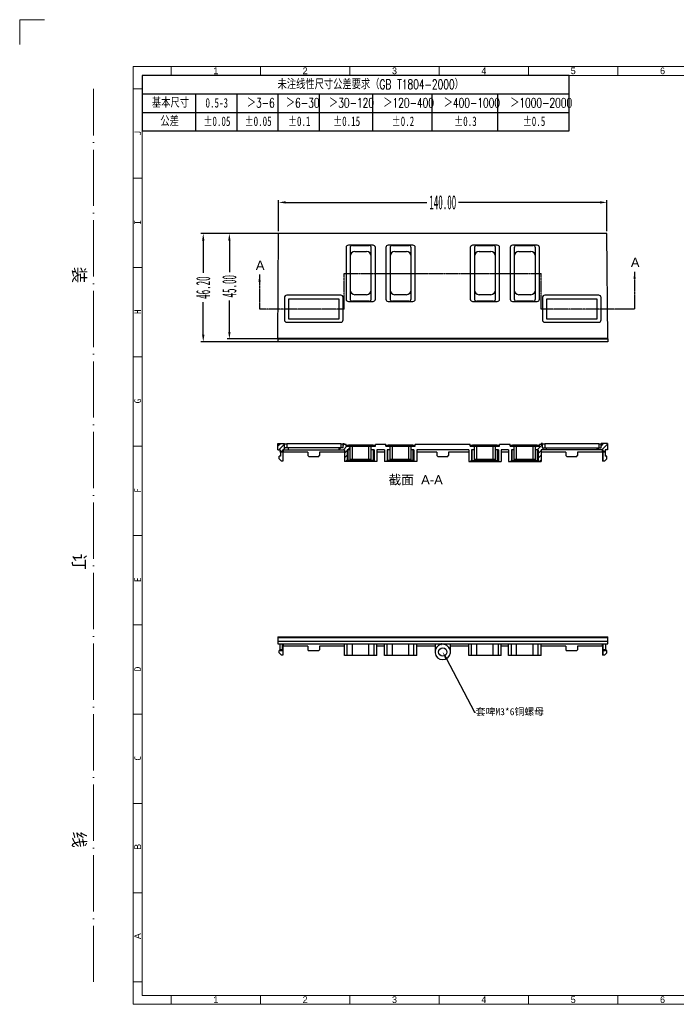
# Model space of a CAD drawing. Header units: millimetres. Extents: x 3202 to 3832, y 2132 to 2577.
# Tile 1 of 4: x 3202 to 3482, y 2157 to 2577. Entities that reach past the tile are written whole.
import ezdxf
from ezdxf import colors
from ezdxf.entities.mleader import LeaderData, LeaderLine
from ezdxf.math import Vec2, Vec3

# ---------------------------------------------------------------- set-up
doc = ezdxf.new("R2010")
doc.units = ezdxf.units.MM
for name, pattern in [('ACAD_ISO04W100', [30, 24, -3, 0, -3]), ('CENTERLINE', [30, 12, -1.5, 3, -1.5, 12]), ('PHANTOM2', [1.25, 0.625, -0.125, 0.125, -0.125, 0.125, -0.125]), ('SLD-实线', [0])]:
    doc.linetypes.add(name, pattern=pattern)
doc.layers.add('框', color=1, linetype='CENTERLINE', lineweight=5)
doc.layers.add('蓝色线', color=5, linetype='SLD-实线')
doc.styles.add('s', font='txt')
doc.styles.add('SLDTEXTSTYLE1', font='TXT', dxfattribs={"width": 0.469})
doc.styles.add('SLDTEXTSTYLE6', font='TXT', dxfattribs={"width": 0.7, "bigfont": 'bigfont'})
doc.styles.add('SLDTEXTSTYLE7', font='TXT', dxfattribs={"width": 0.7})
doc.styles.get("Standard").update_dxf_attribs({"font": 'arial.ttf'})
doc.dimstyles.get("Standard").update_dxf_attribs({"dimtxt": 0.18, "dimasz": 0.18, "dimexe": 0.18, "dimexo": 0.0625, "dimgap": 0.09, "dimtad": 0, "dimtih": 1, "dimtoh": 1, "dimdec": 4, "dimzin": 0, "dimdsep": 46, "dimtxsty": 'Standard', "dimcen": 0.09, "dimadec": 0, "dimazin": 0, "dimtfac": 1, "dimtdec": 4, "dimtofl": 0, "dimtmove": 0, "dimatfit": 3, "dimfxl": 1, "dimtolj": 1, "dimtzin": 0, "dimarcsym": 0})
doc.dimstyles.new('副本 SLDDIMSTYLE1', dxfattribs={"dimtxt": 6, "dimasz": 3, "dimexe": 1, "dimexo": 1, "dimgap": 0.875, "dimtad": 0, "dimrnd": 1e-09, "dimzin": 4, "dimdsep": 46, "dimtxsty": 'SLDTEXTSTYLE1', "dimcen": 0.09, "dimclrd": 4, "dimclre": 4, "dimclrt": 6, "dimadec": 0, "dimazin": 0, "dimtfac": 1, "dimtofl": 0, "dimtmove": 0, "dimatfit": 3, "dimfxl": 1, "dimtolj": 1, "dimtzin": 12, "dimarcsym": 0})

# ---------------------------------------------------------------- blocks, each defined once
blk = doc.blocks.new('SW_TABLEANNOTATION_0')
at = {"layer": '蓝色线', "color": 0}
for p, q in [((0, 0), (0, -12.39)), ((95.59, 0), (0, 0)), ((95.59, -12.39), (95.59, 0)), ((0, -4.13), (95.59, -4.13)), ((11.95, -4.13), (11.95, -12.39)), ((21.18, -4.13), (21.18, -12.39)), ((30.4, -4.13), (30.4, -12.39)), ((39.63, -4.13), (39.63, -12.39)), ((51.58, -4.13), (51.58, -12.39)), ((64.89, -4.13), (64.89, -12.39)), ((79.56, -4.13), (79.56, -12.39)), ((0, -8.26), (95.59, -8.26)), ((0, -12.39), (95.59, -12.39))]:
    blk.add_line(p, q, dxfattribs=at)
at = {"layer": '蓝色线', "color": 0, "attachment_point": 1}
for s, insert, char_height, style in [('未注线性尺寸公差要求（GB T1804-2000）', (30.32, -0.93), 2.1167, 'SLDTEXTSTYLE6'), ('基本尺寸', (2.2, -5.06), 2.117, 'SLDTEXTSTYLE6'), ('0.5-3', (14.2, -5.06), 2.117, 'SLDTEXTSTYLE7'), ('＞3-6', (23.43, -5.06), 2.117, 'SLDTEXTSTYLE6'), ('＞6-30', (32.18, -5.06), 2.117, 'SLDTEXTSTYLE6'), ('＞30-120', (41.82, -5.06), 2.117, 'SLDTEXTSTYLE6'), ('＞120-400', (53.98, -5.06), 2.117, 'SLDTEXTSTYLE6'), ('＞400-1000', (67.5, -5.06), 2.117, 'SLDTEXTSTYLE6'), ('＞1000-2000', (82.38, -5.06), 2.117, 'SLDTEXTSTYLE6'), ('公差', (4.09, -9.19), 2.117, 'SLDTEXTSTYLE6'), ('±0.05', (13.73, -9.19), 2.117, 'SLDTEXTSTYLE7'), ('±0.05', (22.95, -9.19), 2.117, 'SLDTEXTSTYLE7'), ('±0.1', (32.65, -9.19), 2.117, 'SLDTEXTSTYLE7'), ('±0.15', (42.77, -9.19), 2.117, 'SLDTEXTSTYLE7'), ('±0.2', (55.87, -9.19), 2.117, 'SLDTEXTSTYLE7'), ('±0.3', (69.86, -9.19), 2.117, 'SLDTEXTSTYLE7'), ('±0.5', (85.21, -9.19), 2.117, 'SLDTEXTSTYLE7')]:
    blk.add_mtext(s, dxfattribs=dict(at, insert=insert, char_height=char_height, style=style))
blk = doc.blocks.new('*D98')
at = {"color": 4, "lineweight": -2, "transparency": 16777216}
for p, q in [((3312.52, 2486.93), (3312.52, 2500.2)), ((3452.52, 2486.93), (3452.52, 2500.2)), ((3315.52, 2499.2), (3375.79, 2499.2)), ((3449.52, 2499.2), (3389.26, 2499.2))]:
    blk.add_line(p, q, dxfattribs=at)
at = {"color": 4, "transparency": 16777216}
for points in [[(3315.52, 2499.7), (3315.52, 2498.7), (3312.52, 2499.2)], [(3449.52, 2499.7), (3449.52, 2498.7), (3452.52, 2499.2)]]:
    blk.add_solid(points, dxfattribs=at)
at = {"layer": 'Defpoints', "color": 0, "transparency": 16777216}
for p in [(3312.52, 2499.2), (3312.52, 2485.93), (3452.52, 2485.93)]:
    blk.add_point(p, dxfattribs=at)
at = {"color": 6, "transparency": 16777216, "insert": (3382.52, 2499.2), "char_height": 6, "attachment_point": 5, "style": 'SLDTEXTSTYLE1'}
blk.add_mtext('\\A1;140.00', dxfattribs=at)
blk = doc.blocks.new('*D99')
at = {"color": 4, "lineweight": -2, "transparency": 16777216}
for p, q in [((3319.09, 2485.93), (3290.53, 2485.93)), ((3291.53, 2482.93), (3291.53, 2469.46)), ((3291.53, 2443.93), (3291.53, 2457.39)), ((3311.95, 2440.93), (3290.53, 2440.93))]:
    blk.add_line(p, q, dxfattribs=at)
at = {"color": 4, "transparency": 16777216}
for points in [[(3291.03, 2482.93), (3292.03, 2482.93), (3291.53, 2485.93)], [(3291.03, 2443.93), (3292.03, 2443.93), (3291.53, 2440.93)]]:
    blk.add_solid(points, dxfattribs=at)
at = {"layer": 'Defpoints', "color": 0, "transparency": 16777216}
for p in [(3320.09, 2485.93), (3291.53, 2440.93), (3312.95, 2440.93)]:
    blk.add_point(p, dxfattribs=at)
at = {"color": 6, "transparency": 16777216, "insert": (3291.53, 2463.43), "char_height": 6, "attachment_point": 5, "rotation": 90, "style": 'SLDTEXTSTYLE1'}
blk.add_mtext('\\A1;45.00', dxfattribs=at)
blk = doc.blocks.new('*D100')
at = {"color": 4, "lineweight": -2, "transparency": 16777216}
for p, q in [((3315.06, 2485.93), (3279.38, 2485.93)), ((3280.38, 2482.93), (3280.38, 2469.1)), ((3280.38, 2442.73), (3280.38, 2456.56)), ((3315.06, 2439.73), (3279.38, 2439.73))]:
    blk.add_line(p, q, dxfattribs=at)
at = {"color": 4, "transparency": 16777216}
for points in [[(3279.88, 2482.93), (3280.88, 2482.93), (3280.38, 2485.93)], [(3279.88, 2442.73), (3280.88, 2442.73), (3280.38, 2439.73)]]:
    blk.add_solid(points, dxfattribs=at)
at = {"layer": 'Defpoints', "color": 0, "transparency": 16777216}
for p in [(3316.06, 2485.93), (3280.38, 2439.73), (3316.06, 2439.73)]:
    blk.add_point(p, dxfattribs=at)
at = {"color": 6, "transparency": 16777216, "insert": (3280.38, 2462.83), "char_height": 6, "attachment_point": 5, "rotation": 90, "style": 'SLDTEXTSTYLE1'}
blk.add_mtext('\\A1;46.20', dxfattribs=at)

msp = doc.modelspace()

# ---------------------------------------------------------------- hatches: boundary and pattern name
at = {"linetype": 'Continuous'}
h = msp.add_hatch(dxfattribs=at)
h.set_pattern_fill('A', color=2, scale=1.391909, angle=45, style=0, pattern_type=0)
h.set_pattern_definition([(45, (3290.3508, 2241.4902), (-0.9842285, 0.9842285), [])])
edge = h.paths.add_edge_path()
edge.add_line((3452.806, 2396.323), (3450.025, 2396.323))
edge.add_line((3452.806, 2396.323), (3452.806, 2393.656))
edge.add_line((3452.806, 2393.656), (3451.806, 2393.656))
edge.add_line((3451.806, 2393.656), (3451.806, 2392.889))
edge.add_line((3451.806, 2392.889), (3450.806, 2392.889))
edge.add_line((3450.806, 2393.656), (3450.806, 2392.889))
edge.add_line((3450.806, 2393.656), (3448.36, 2393.656))
edge.add_line((3448.36, 2393.656), (3448.36, 2394.457))
edge.add_line((3448.36, 2394.457), (3450.025, 2394.457))
edge.add_line((3450.025, 2394.457), (3450.025, 2396.323))
edge = h.paths.add_edge_path()
edge.add_line((3425.025, 2396.323), (3424.525, 2396.323))
edge.add_line((3425.025, 2394.457), (3425.025, 2396.323))
edge.add_line((3425.025, 2394.457), (3426.69, 2394.457))
edge.add_line((3426.69, 2393.656), (3426.69, 2394.457))
edge.add_line((3426.69, 2393.656), (3424.525, 2393.656))
edge.add_line((3424.525, 2393.656), (3424.425, 2393.656))
edge.add_line((3424.425, 2393.656), (3424.425, 2388.656))
edge.add_line((3424.425, 2388.656), (3423.625, 2388.656))
edge.add_line((3423.625, 2388.656), (3423.225, 2389.056))
edge.add_line((3423.225, 2393.656), (3423.225, 2389.056))
edge.add_line((3423.225, 2393.656), (3422.025, 2393.656))
edge.add_line((3422.025, 2393.656), (3422.025, 2395.157))
edge.add_line((3422.025, 2395.157), (3423.775, 2395.157))
edge.add_line((3423.775, 2395.157), (3423.775, 2395.924))
edge.add_line((3424.525, 2395.924), (3423.775, 2395.924))
edge.add_line((3424.525, 2396.323), (3424.525, 2395.924))
edge = h.paths.add_edge_path()
edge.add_line((3340.525, 2395.924), (3340.525, 2396.323))
edge.add_line((3341.275, 2395.924), (3340.525, 2395.924))
edge.add_line((3341.275, 2395.157), (3341.275, 2395.924))
edge.add_line((3341.275, 2395.157), (3343.025, 2395.157))
edge.add_line((3343.025, 2393.656), (3343.025, 2395.157))
edge.add_line((3343.025, 2393.656), (3341.825, 2393.656))
edge.add_line((3341.825, 2393.656), (3341.825, 2389.056))
edge.add_line((3341.425, 2388.656), (3341.825, 2389.056))
edge.add_line((3341.425, 2388.656), (3340.625, 2388.656))
edge.add_line((3340.625, 2393.656), (3340.625, 2388.656))
edge.add_line((3340.625, 2393.656), (3340.525, 2393.656))
edge.add_line((3338.36, 2393.656), (3340.525, 2393.656))
edge.add_line((3338.36, 2393.656), (3338.36, 2394.457))
edge.add_line((3340.025, 2394.457), (3338.36, 2394.457))
edge.add_line((3340.025, 2394.457), (3340.025, 2396.323))
edge.add_line((3340.025, 2396.323), (3340.525, 2396.323))
edge = h.paths.add_edge_path()
edge.add_line((3312.243, 2396.323), (3315.025, 2396.323))
edge.add_line((3315.025, 2394.457), (3315.025, 2396.323))
edge.add_line((3316.69, 2394.457), (3315.025, 2394.457))
edge.add_line((3316.69, 2393.656), (3316.69, 2394.457))
edge.add_line((3314.243, 2393.656), (3316.69, 2393.656))
edge.add_line((3314.243, 2393.656), (3314.243, 2392.889))
edge.add_line((3314.243, 2392.889), (3313.243, 2392.889))
edge.add_line((3313.243, 2393.656), (3313.243, 2392.889))
edge.add_line((3312.243, 2393.656), (3313.243, 2393.656))
edge.add_line((3312.243, 2393.656), (3312.243, 2396.323))

# ---------------------------------------------------------------- linework, layer by layer
at = {"color": 7, "linetype": 'Continuous'}
for p, q in [((3312.132, 2440.928), (3312.525, 2485.928)), ((3452.525, 2485.928), (3312.525, 2485.928)), ((3452.917, 2440.928), (3452.525, 2485.928)), ((3341.275, 2479.928), (3341.275, 2457.928)), ((3352.775, 2480.928), (3342.275, 2480.928)), ((3343.025, 2479.828), (3343.025, 2458.028)), ((3344.025, 2480.828), (3351.025, 2480.828)), ((3352.025, 2458.028), (3352.025, 2479.828)), ((3353.775, 2457.928), (3353.775, 2479.928)), ((3358.275, 2479.928), (3358.275, 2457.928)), ((3369.775, 2480.928), (3359.275, 2480.928)), ((3360.025, 2479.828), (3360.025, 2458.028)), ((3361.025, 2480.828), (3368.025, 2480.828)), ((3369.025, 2458.028), (3369.025, 2479.828)), ((3370.775, 2457.928), (3370.775, 2479.928)), ((3394.275, 2479.928), (3394.275, 2457.928)), ((3405.775, 2480.928), (3395.275, 2480.928)), ((3396.025, 2479.828), (3396.025, 2458.028)), ((3397.025, 2480.828), (3404.025, 2480.828)), ((3405.025, 2458.028), (3405.025, 2479.828)), ((3406.775, 2457.928), (3406.775, 2479.928)), ((3411.275, 2479.928), (3411.275, 2457.928)), ((3422.775, 2480.928), (3412.275, 2480.928)), ((3413.025, 2479.828), (3413.025, 2458.028)), ((3414.025, 2480.828), (3421.025, 2480.828)), ((3422.025, 2458.028), (3422.025, 2479.828)), ((3423.775, 2457.928), (3423.775, 2479.928)), ((3345.025, 2478.228), (3350.025, 2478.228)), ((3362.025, 2478.228), (3367.025, 2478.228)), ((3398.025, 2478.228), (3403.025, 2478.228)), ((3415.025, 2478.228), (3420.025, 2478.228)), ((3315.025, 2458.578), (3315.025, 2449.078)), ((3339.025, 2459.578), (3316.025, 2459.578)), ((3316.69, 2457.863), (3316.69, 2449.528)), ((3338.36, 2457.863), (3316.69, 2457.863)), ((3338.36, 2449.528), (3338.36, 2457.863)), ((3340.025, 2449.078), (3340.025, 2458.578)), ((3350.025, 2459.828), (3345.025, 2459.828)), ((3367.025, 2459.828), (3362.025, 2459.828)), ((3403.025, 2459.828), (3398.025, 2459.828)), ((3420.025, 2459.828), (3415.025, 2459.828)), ((3425.025, 2458.578), (3425.025, 2449.078)), ((3449.025, 2459.578), (3426.025, 2459.578)), ((3448.36, 2457.863), (3426.69, 2457.863)), ((3426.69, 2457.863), (3426.69, 2449.528)), ((3448.36, 2449.528), (3448.36, 2457.863)), ((3450.025, 2449.078), (3450.025, 2458.578)), ((3342.275, 2456.928), (3352.775, 2456.928)), ((3351.025, 2457.028), (3344.025, 2457.028)), ((3359.275, 2456.928), (3369.775, 2456.928)), ((3368.025, 2457.028), (3361.025, 2457.028)), ((3395.275, 2456.928), (3405.775, 2456.928)), ((3404.025, 2457.028), (3397.025, 2457.028)), ((3412.275, 2456.928), (3422.775, 2456.928)), ((3421.025, 2457.028), (3414.025, 2457.028)), ((3316.69, 2449.528), (3338.36, 2449.528)), ((3426.69, 2449.528), (3448.36, 2449.528)), ((3316.025, 2448.078), (3339.025, 2448.078)), ((3426.025, 2448.078), (3449.025, 2448.078)), ((3312.132, 2440.928), (3312.132, 2439.728)), ((3312.132, 2440.928), (3452.917, 2440.928)), ((3312.135, 2441.228), (3452.915, 2441.228)), ((3452.917, 2440.928), (3452.917, 2439.728)), ((3452.917, 2439.728), (3312.132, 2439.728)), ((3312.243, 2393.656), (3312.243, 2396.323)), ((3312.243, 2396.323), (3315.025, 2396.323)), ((3315.025, 2394.457), (3315.025, 2396.323)), ((3316.025, 2396.169), (3316.025, 2394.457)), ((3339.025, 2396.169), (3316.025, 2396.169)), ((3339.025, 2396.169), (3339.025, 2394.457)), ((3340.025, 2394.457), (3340.025, 2396.323)), ((3340.025, 2396.323), (3340.525, 2396.323)), ((3340.525, 2395.924), (3340.525, 2396.323)), ((3341.275, 2395.924), (3340.525, 2395.924)), ((3341.275, 2395.157), (3341.275, 2395.924)), ((3341.275, 2395.157), (3353.775, 2395.157)), ((3342.275, 2395.61), (3342.275, 2395.157)), ((3352.775, 2395.61), (3342.275, 2395.61)), ((3343.025, 2389.056), (3343.025, 2395.157)), ((3344.025, 2389.656), (3344.025, 2395.157)), ((3351.025, 2389.656), (3351.025, 2395.157)), ((3352.025, 2389.056), (3352.025, 2395.157)), ((3352.775, 2395.61), (3352.775, 2395.157)), ((3353.775, 2395.157), (3353.775, 2395.924)), ((3358.275, 2395.924), (3353.775, 2395.924)), ((3358.275, 2395.157), (3358.275, 2395.924)), ((3358.275, 2395.157), (3370.775, 2395.157)), ((3359.275, 2395.61), (3359.275, 2395.157)), ((3369.775, 2395.61), (3359.275, 2395.61)), ((3360.025, 2389.056), (3360.025, 2395.157)), ((3361.025, 2389.656), (3361.025, 2395.157)), ((3368.025, 2389.656), (3368.025, 2395.157)), ((3369.025, 2389.056), (3369.025, 2395.157)), ((3369.775, 2395.61), (3369.775, 2395.157)), ((3370.775, 2395.157), (3370.775, 2395.924)), ((3394.275, 2395.924), (3370.775, 2395.924)), ((3394.275, 2395.157), (3394.275, 2395.924)), ((3394.275, 2395.157), (3406.775, 2395.157)), ((3405.775, 2395.61), (3395.275, 2395.61)), ((3395.275, 2395.61), (3395.275, 2395.157)), ((3396.025, 2389.056), (3396.025, 2395.157)), ((3397.025, 2389.656), (3397.025, 2395.157)), ((3404.025, 2389.656), (3404.025, 2395.157)), ((3405.025, 2389.056), (3405.025, 2395.157)), ((3405.775, 2395.61), (3405.775, 2395.157)), ((3411.275, 2395.924), (3406.775, 2395.924)), ((3406.775, 2395.157), (3406.775, 2395.924)), ((3411.275, 2395.157), (3411.275, 2395.924)), ((3411.275, 2395.157), (3423.775, 2395.157)), ((3422.775, 2395.61), (3412.275, 2395.61)), ((3412.275, 2395.61), (3412.275, 2395.157)), ((3413.025, 2389.056), (3413.025, 2395.157)), ((3414.025, 2389.656), (3414.025, 2395.157)), ((3421.025, 2389.656), (3421.025, 2395.157)), ((3422.025, 2389.056), (3422.025, 2395.157)), ((3422.775, 2395.61), (3422.775, 2395.157)), ((3424.525, 2395.924), (3423.775, 2395.924)), ((3423.775, 2395.157), (3423.775, 2395.924)), ((3425.025, 2396.323), (3424.525, 2396.323)), ((3424.525, 2396.323), (3424.525, 2395.924)), ((3425.025, 2394.457), (3425.025, 2396.323)), ((3449.025, 2396.169), (3426.025, 2396.169)), ((3426.025, 2396.169), (3426.025, 2394.457)), ((3449.025, 2396.169), (3449.025, 2394.457)), ((3452.806, 2396.323), (3450.025, 2396.323)), ((3450.025, 2394.457), (3450.025, 2396.323)), ((3452.806, 2396.323), (3452.806, 2393.656)), ((3312.243, 2393.656), (3313.243, 2393.656)), ((3312.793, 2389.756), (3312.793, 2390.869)), ((3313.293, 2390.869), (3312.793, 2390.869)), ((3313.243, 2393.656), (3313.243, 2392.889)), ((3313.245, 2392.656), (3313.243, 2392.889)), ((3314.243, 2392.889), (3313.243, 2392.889)), ((3314.293, 2392.656), (3313.245, 2392.656)), ((3313.293, 2392.656), (3313.293, 2390.869)), ((3314.243, 2393.656), (3314.243, 2392.889)), ((3314.243, 2393.656), (3340.625, 2393.656)), ((3314.243, 2392.889), (3314.245, 2392.656)), ((3314.293, 2392.656), (3314.293, 2388.756)), ((3314.363, 2392.656), (3314.363, 2388.756)), ((3325.025, 2392.656), (3314.363, 2392.656)), ((3314.507, 2393.656), (3314.507, 2392.656)), ((3340.025, 2394.457), (3315.025, 2394.457)), ((3316.69, 2393.656), (3316.69, 2394.457)), ((3325.025, 2392.656), (3325.025, 2391.156)), ((3325.025, 2391.156), (3325.525, 2390.656)), ((3329.525, 2390.656), (3325.525, 2390.656)), ((3329.525, 2390.656), (3330.025, 2391.156)), ((3330.025, 2392.656), (3330.025, 2391.156)), ((3340.625, 2392.656), (3330.025, 2392.656)), ((3338.36, 2393.656), (3338.36, 2394.457)), ((3340.625, 2393.656), (3340.625, 2388.656)), ((3341.825, 2393.656), (3341.825, 2389.056)), ((3343.025, 2393.656), (3341.825, 2393.656)), ((3342.125, 2388.656), (3342.125, 2393.656)), ((3353.225, 2393.656), (3352.025, 2393.656)), ((3352.925, 2388.656), (3352.925, 2393.656)), ((3353.225, 2393.656), (3353.225, 2389.056)), ((3354.425, 2393.656), (3354.425, 2388.656)), ((3357.625, 2393.656), (3354.425, 2393.656)), ((3357.625, 2392.656), (3354.425, 2392.656)), ((3357.625, 2393.656), (3357.625, 2388.656)), ((3358.825, 2393.656), (3358.825, 2389.056)), ((3360.025, 2393.656), (3358.825, 2393.656)), ((3359.125, 2388.656), (3359.125, 2393.656)), ((3370.225, 2393.656), (3369.025, 2393.656)), ((3369.925, 2388.656), (3369.925, 2393.656)), ((3370.225, 2393.656), (3370.225, 2389.056)), ((3371.425, 2393.656), (3371.425, 2388.656)), ((3393.625, 2393.656), (3371.425, 2393.656)), ((3380.025, 2392.656), (3371.425, 2392.656)), ((3380.025, 2392.656), (3380.025, 2391.156)), ((3380.025, 2391.156), (3380.525, 2390.656)), ((3384.525, 2390.656), (3380.525, 2390.656)), ((3384.525, 2390.656), (3385.025, 2391.156)), ((3385.025, 2392.656), (3385.025, 2391.156)), ((3393.625, 2392.656), (3385.025, 2392.656)), ((3393.625, 2393.656), (3393.625, 2388.656)), ((3396.025, 2393.656), (3394.825, 2393.656)), ((3394.825, 2393.656), (3394.825, 2389.056)), ((3395.125, 2388.656), (3395.125, 2393.656)), ((3406.225, 2393.656), (3405.025, 2393.656)), ((3405.925, 2388.656), (3405.925, 2393.656)), ((3406.225, 2393.656), (3406.225, 2389.056)), ((3410.625, 2393.656), (3407.425, 2393.656)), ((3407.425, 2393.656), (3407.425, 2388.656)), ((3410.625, 2392.656), (3407.425, 2392.656)), ((3410.625, 2393.656), (3410.625, 2388.656)), ((3413.025, 2393.656), (3411.825, 2393.656)), ((3411.825, 2393.656), (3411.825, 2389.056)), ((3412.125, 2388.656), (3412.125, 2393.656)), ((3423.225, 2393.656), (3422.025, 2393.656)), ((3422.925, 2388.656), (3422.925, 2393.656)), ((3423.225, 2393.656), (3423.225, 2389.056)), ((3450.806, 2393.656), (3424.425, 2393.656)), ((3424.425, 2393.656), (3424.425, 2388.656)), ((3435.025, 2392.656), (3424.425, 2392.656)), ((3425.025, 2394.457), (3450.025, 2394.457)), ((3426.69, 2393.656), (3426.69, 2394.457)), ((3435.025, 2392.656), (3435.025, 2391.156)), ((3435.025, 2391.156), (3435.525, 2390.656)), ((3439.525, 2390.656), (3435.525, 2390.656)), ((3439.525, 2390.656), (3440.025, 2391.156)), ((3450.686, 2392.656), (3440.025, 2392.656)), ((3440.025, 2392.656), (3440.025, 2391.156)), ((3448.36, 2393.656), (3448.36, 2394.457)), ((3450.542, 2393.656), (3450.542, 2392.656)), ((3450.686, 2392.656), (3450.686, 2388.756)), ((3451.804, 2392.656), (3450.756, 2392.656)), ((3450.756, 2392.656), (3450.756, 2388.756)), ((3450.804, 2392.656), (3450.806, 2392.889)), ((3450.806, 2393.656), (3450.806, 2392.889)), ((3451.806, 2392.889), (3450.806, 2392.889)), ((3451.756, 2392.656), (3451.756, 2390.869)), ((3452.556, 2390.869), (3451.756, 2390.869)), ((3451.806, 2392.889), (3451.804, 2392.656)), ((3452.806, 2393.656), (3451.806, 2393.656)), ((3451.806, 2393.656), (3451.806, 2392.889)), ((3452.556, 2389.756), (3452.556, 2390.869)), ((3312.793, 2389.756), (3313.793, 2388.756)), ((3314.363, 2388.756), (3313.793, 2388.756)), ((3354.425, 2388.656), (3340.625, 2388.656)), ((3341.425, 2388.656), (3341.825, 2389.056)), ((3353.225, 2389.056), (3341.825, 2389.056)), ((3342.925, 2388.956), (3343.025, 2389.056)), ((3343.025, 2389.656), (3352.025, 2389.656)), ((3345.025, 2388.656), (3345.025, 2389.656)), ((3350.025, 2388.656), (3350.025, 2389.656)), ((3352.025, 2389.056), (3352.125, 2388.956)), ((3353.625, 2388.656), (3353.225, 2389.056)), ((3371.425, 2388.656), (3357.625, 2388.656)), ((3358.425, 2388.656), (3358.825, 2389.056)), ((3370.225, 2389.056), (3358.825, 2389.056)), ((3359.925, 2388.956), (3360.025, 2389.056)), ((3360.025, 2389.656), (3369.025, 2389.656)), ((3362.025, 2388.656), (3362.025, 2389.656)), ((3367.025, 2388.656), (3367.025, 2389.656)), ((3369.025, 2389.056), (3369.125, 2388.956)), ((3370.625, 2388.656), (3370.225, 2389.056)), ((3393.625, 2388.656), (3407.425, 2388.656)), ((3394.425, 2388.656), (3394.825, 2389.056)), ((3394.825, 2389.056), (3406.225, 2389.056)), ((3396.025, 2389.656), (3405.025, 2389.656)), ((3398.025, 2388.656), (3398.025, 2389.656)), ((3403.025, 2388.656), (3403.025, 2389.656)), ((3406.625, 2388.656), (3406.225, 2389.056)), ((3410.625, 2388.656), (3424.425, 2388.656)), ((3411.425, 2388.656), (3411.825, 2389.056)), ((3411.825, 2389.056), (3423.225, 2389.056)), ((3413.025, 2389.656), (3422.025, 2389.656)), ((3415.025, 2388.656), (3415.025, 2389.656)), ((3420.025, 2388.656), (3420.025, 2389.656)), ((3423.625, 2388.656), (3423.225, 2389.056)), ((3451.556, 2388.756), (3450.686, 2388.756)), ((3451.556, 2388.756), (3452.556, 2389.756)), ((3312.135, 2313.851), (3312.132, 2310.857)), ((3312.132, 2313.558), (3452.917, 2313.558)), ((3452.917, 2311.858), (3312.132, 2311.858)), ((3312.132, 2310.857), (3452.917, 2310.857)), ((3312.135, 2313.851), (3452.915, 2313.851)), ((3313.176, 2308.357), (3313.176, 2310.857)), ((3314.176, 2310.857), (3314.176, 2308.357)), ((3314.219, 2308.357), (3314.219, 2310.857)), ((3314.241, 2310.857), (3314.241, 2310.357)), ((3314.507, 2310.857), (3314.507, 2309.857)), ((3340.625, 2305.857), (3340.625, 2310.857)), ((3341.825, 2305.857), (3341.825, 2310.857)), ((3344.025, 2305.857), (3344.025, 2310.857)), ((3351.025, 2305.857), (3351.025, 2310.857)), ((3353.225, 2305.857), (3353.225, 2310.857)), ((3354.425, 2305.857), (3354.425, 2310.857)), ((3357.625, 2305.857), (3357.625, 2310.857)), ((3358.825, 2305.857), (3358.825, 2310.857)), ((3361.025, 2305.857), (3361.025, 2310.857)), ((3368.025, 2305.857), (3368.025, 2310.857)), ((3370.225, 2305.857), (3370.225, 2310.857)), ((3371.425, 2305.857), (3371.425, 2310.857)), ((3379.275, 2310.857), (3379.275, 2307.357)), ((3385.775, 2307.357), (3385.775, 2310.857)), ((3393.625, 2305.857), (3393.625, 2310.857)), ((3394.825, 2305.857), (3394.825, 2310.857)), ((3397.025, 2305.857), (3397.025, 2310.857)), ((3404.025, 2305.857), (3404.025, 2310.857)), ((3406.225, 2305.857), (3406.225, 2310.857)), ((3407.425, 2305.857), (3407.425, 2310.857)), ((3410.625, 2305.857), (3410.625, 2310.857)), ((3411.825, 2305.857), (3411.825, 2310.857)), ((3414.025, 2305.857), (3414.025, 2310.857)), ((3421.025, 2305.857), (3421.025, 2310.857)), ((3423.225, 2305.857), (3423.225, 2310.857)), ((3424.425, 2305.857), (3424.425, 2310.857)), ((3450.542, 2310.857), (3450.542, 2309.857)), ((3450.808, 2310.857), (3450.808, 2310.357)), ((3450.83, 2310.857), (3450.83, 2308.357)), ((3450.874, 2308.357), (3450.874, 2310.857)), ((3451.874, 2310.857), (3451.874, 2308.357)), ((3452.917, 2310.857), (3452.915, 2313.851)), ((3312.793, 2306.957), (3312.793, 2308.071)), ((3313.178, 2308.071), (3312.793, 2308.071)), ((3312.793, 2306.957), (3313.793, 2305.957)), ((3313.18, 2307.857), (3313.176, 2308.357)), ((3314.176, 2308.357), (3313.176, 2308.357)), ((3314.215, 2307.857), (3313.18, 2307.857)), ((3314.176, 2308.357), (3314.18, 2307.857)), ((3314.215, 2307.857), (3314.219, 2308.357)), ((3314.241, 2310.357), (3314.219, 2310.357)), ((3314.293, 2309.857), (3314.219, 2309.857)), ((3314.241, 2310.357), (3314.245, 2309.857)), ((3314.293, 2309.857), (3314.293, 2305.957)), ((3314.363, 2309.857), (3314.363, 2305.957)), ((3325.025, 2309.857), (3314.363, 2309.857)), ((3325.025, 2309.857), (3325.025, 2308.357)), ((3325.025, 2308.357), (3325.525, 2307.857)), ((3329.525, 2307.857), (3325.525, 2307.857)), ((3329.525, 2307.857), (3330.025, 2308.357)), ((3330.025, 2309.857), (3330.025, 2308.357)), ((3340.625, 2309.857), (3330.025, 2309.857)), ((3357.625, 2309.857), (3354.425, 2309.857)), ((3379.275, 2309.857), (3371.425, 2309.857)), ((3393.625, 2309.857), (3385.775, 2309.857)), ((3410.625, 2309.857), (3407.425, 2309.857)), ((3435.025, 2309.857), (3424.425, 2309.857)), ((3435.025, 2309.857), (3435.025, 2308.357)), ((3435.025, 2308.357), (3435.525, 2307.857)), ((3439.525, 2307.857), (3435.525, 2307.857)), ((3439.525, 2307.857), (3440.025, 2308.357)), ((3450.686, 2309.857), (3440.025, 2309.857)), ((3440.025, 2309.857), (3440.025, 2308.357)), ((3450.686, 2309.857), (3450.686, 2305.957)), ((3450.83, 2309.857), (3450.756, 2309.857)), ((3450.756, 2309.857), (3450.756, 2305.957)), ((3450.804, 2309.857), (3450.808, 2310.357)), ((3450.83, 2310.357), (3450.808, 2310.357)), ((3450.83, 2308.357), (3450.834, 2307.857)), ((3451.869, 2307.857), (3450.834, 2307.857)), ((3450.869, 2307.857), (3450.874, 2308.357)), ((3451.874, 2308.357), (3450.874, 2308.357)), ((3451.556, 2305.957), (3452.556, 2306.957)), ((3451.874, 2308.357), (3451.869, 2307.857)), ((3452.556, 2308.071), (3451.871, 2308.071)), ((3452.556, 2306.957), (3452.556, 2308.071)), ((3314.363, 2305.957), (3313.793, 2305.957)), ((3354.425, 2305.857), (3340.625, 2305.857)), ((3371.425, 2305.857), (3357.625, 2305.857)), ((3407.425, 2305.857), (3393.625, 2305.857)), ((3424.425, 2305.857), (3410.625, 2305.857)), ((3451.556, 2305.957), (3450.686, 2305.957))]:
    msp.add_line(p, q, dxfattribs=at)
at = {"color": 2, "linetype": 'PHANTOM2'}
for p, q in [((3340.525, 2453.696), (3340.525, 2468.928)), ((3340.525, 2468.928), (3424.525, 2468.928)), ((3424.525, 2453.696), (3424.525, 2468.928)), ((3340.525, 2453.696), (3304.397, 2453.696)), ((3464.314, 2453.696), (3424.525, 2453.696))]:
    msp.add_line(p, q, dxfattribs=at)
at = {"color": 7, "linetype": 'Continuous'}
msp.add_circle((3382.525, 2307.357), 1.75, dxfattribs=at)
for centre, radius, start, end in [((3342.275, 2479.928), 1, 90, 180), ((3344.025, 2479.828), 1, 90, 180), ((3351.025, 2479.828), 1, 0, 90), ((3352.775, 2479.928), 1, 0, 90), ((3359.275, 2479.928), 1, 90, 180), ((3361.025, 2479.828), 1, 90, 180), ((3368.025, 2479.828), 1, 0, 90), ((3369.775, 2479.928), 1, 0, 90), ((3395.275, 2479.928), 1, 90, 180), ((3397.025, 2479.828), 1, 90, 180), ((3404.025, 2479.828), 1, 0, 90), ((3405.775, 2479.928), 1, 0, 90), ((3412.275, 2479.928), 1, 90, 180), ((3414.025, 2479.828), 1, 90, 180), ((3421.025, 2479.828), 1, 0, 90), ((3422.775, 2479.928), 1, 0, 90), ((3345.025, 2476.228), 2, 90, 180), ((3350.025, 2476.228), 2, 0, 90), ((3362.025, 2476.228), 2, 90, 180), ((3367.025, 2476.228), 2, 0, 90), ((3398.025, 2476.228), 2, 90, 180), ((3403.025, 2476.228), 2, 0, 90), ((3415.025, 2476.228), 2, 90, 180), ((3420.025, 2476.228), 2, 0, 90), ((3345.025, 2461.828), 2, 180, 270), ((3350.025, 2461.828), 2, 270, 0), ((3362.025, 2461.828), 2, 180, 270), ((3367.025, 2461.828), 2, 270, 0), ((3398.025, 2461.828), 2, 180, 270), ((3403.025, 2461.828), 2, 270, 0), ((3415.025, 2461.828), 2, 180, 270), ((3420.025, 2461.828), 2, 270, 0), ((3316.025, 2458.578), 1, 90, 180), ((3339.025, 2458.578), 1, 0, 90), ((3342.275, 2457.928), 1, 180, 270), ((3344.025, 2458.028), 1, 180, 270), ((3351.025, 2458.028), 1, 270, 0), ((3352.775, 2457.928), 1, 270, 0), ((3359.275, 2457.928), 1, 180, 270), ((3361.025, 2458.028), 1, 180, 270), ((3368.025, 2458.028), 1, 270, 0), ((3369.775, 2457.928), 1, 270, 0), ((3395.275, 2457.928), 1, 180, 270), ((3397.025, 2458.028), 1, 180, 270), ((3404.025, 2458.028), 1, 270, 0), ((3405.775, 2457.928), 1, 270, 0), ((3412.275, 2457.928), 1, 180, 270), ((3414.025, 2458.028), 1, 180, 270), ((3421.025, 2458.028), 1, 270, 0), ((3422.775, 2457.928), 1, 270, 0), ((3426.025, 2458.578), 1, 90, 180), ((3449.025, 2458.578), 1, 0, 90), ((3316.025, 2449.078), 1, 180, 270), ((3339.025, 2449.078), 1, 270, 0), ((3426.025, 2449.078), 1, 180, 270), ((3449.025, 2449.078), 1, 270, 0), ((3347.571, 2384.32), 6.564, 135.06037, 138.64986), ((3347.478, 2384.32), 6.564, 41.35014, 44.93963), ((3364.571, 2384.32), 6.564, 135.06037, 138.64986), ((3364.478, 2384.32), 6.564, 41.35014, 44.93963), ((3382.525, 2307.357), 3.25, 101.11807, 78.88193), ((3381.868, 2310.7), 0.157, 281.11807, 90), ((3383.182, 2310.7), 0.157, 90, 258.88193)]:
    msp.add_arc(centre, radius, start, end, dxfattribs=at)
for centre, start_param, end_param in [((3316.025, 2396.195), 3.1415927, 4.712389), ((3339.025, 2396.195), 4.712389, 6.2831853), ((3342.275, 2395.636), -3.1415927, -1.5707963), ((3352.775, 2395.636), -1.5707963, 0), ((3359.275, 2395.636), -3.1415927, -1.5707963), ((3369.775, 2395.636), -1.5707963, 0), ((3395.275, 2395.636), -3.1415927, -1.5707963), ((3405.775, 2395.636), -1.5707963, 0), ((3412.275, 2395.636), -3.1415927, -1.5707963), ((3422.775, 2395.636), -1.5707963, 0), ((3426.025, 2396.195), 3.1415927, 4.712389), ((3449.025, 2396.195), 4.712389, 6.2831853)]:
    msp.add_ellipse(centre, major_axis=(1, 0), ratio=0.0261859, start_param=start_param, end_param=end_param, dxfattribs=at)
for points, knots in [([(3396.025, 2389.056), (3395.992, 2389.024), (3395.866, 2388.895), (3395.745, 2388.76), (3395.658, 2388.656)], [0, 0, 0, 0, 0.2526319, 1, 1, 1, 1]), ([(3405.025, 2389.056), (3405.057, 2389.024), (3405.183, 2388.895), (3405.304, 2388.76), (3405.391, 2388.656)], [0, 0, 0, 0, 0.252632, 1, 1, 1, 1]), ([(3413.025, 2389.056), (3412.992, 2389.024), (3412.866, 2388.895), (3412.745, 2388.76), (3412.658, 2388.656)], [0, 0, 0, 0, 0.2526319, 1, 1, 1, 1]), ([(3422.025, 2389.056), (3422.057, 2389.024), (3422.183, 2388.895), (3422.304, 2388.76), (3422.391, 2388.656)], [0, 0, 0, 0, 0.2526319, 1, 1, 1, 1])]:
    msp.add_open_spline(points, degree=3, knots=knots, dxfattribs=at)
at = {"layer": '框', "color": 1, "linetype": 'Continuous', "lineweight": 15}
for p, q in [((3266.683, 2553.336), (3266.683, 2557.146)), ((3304.786, 2553.336), (3304.786, 2557.146)), ((3342.89, 2553.336), (3342.89, 2557.146)), ((3380.994, 2553.336), (3380.994, 2557.146)), ((3419.098, 2553.336), (3419.098, 2557.146)), ((3457.201, 2553.336), (3457.201, 2557.146)), ((3254.299, 2547.62), (3250.489, 2547.62)), ((3254.299, 2509.517), (3250.489, 2509.517)), ((3254.299, 2471.413), (3250.489, 2471.413)), ((3254.299, 2433.309), (3250.489, 2433.309)), ((3254.299, 2395.205), (3250.489, 2395.205)), ((3254.299, 2357.102), (3250.489, 2357.102)), ((3254.299, 2318.998), (3250.489, 2318.998)), ((3254.299, 2280.894), (3250.489, 2280.894)), ((3254.299, 2242.79), (3250.489, 2242.79)), ((3254.299, 2204.687), (3250.489, 2204.687)), ((3254.299, 2166.583), (3250.489, 2166.583)), ((3266.683, 2157.057), (3266.683, 2160.867)), ((3304.786, 2157.057), (3304.786, 2160.867)), ((3342.89, 2157.057), (3342.89, 2160.867)), ((3380.994, 2157.057), (3380.994, 2160.867)), ((3419.098, 2157.057), (3419.098, 2160.867)), ((3457.201, 2157.057), (3457.201, 2160.867))]:
    msp.add_line(p, q, dxfattribs=at)
at = {"layer": '框', "color": 1, "linetype": 'ACAD_ISO04W100', "lineweight": 15}
msp.add_line((3233.531, 2166.583), (3233.531, 2547.62), dxfattribs=at)
at = {"layer": '框', "color": 1, "linetype": 'Continuous', "lineweight": 15}
msp.add_lwpolyline([(3212.714, 2577.147), (3202.116, 2577.147), (3202.116, 2566.549)], dxfattribs=at)
for points in [[(3250.489, 2157.057), (3816.329, 2157.057), (3816.329, 2557.146), (3250.489, 2557.146)], [(3254.299, 2160.867), (3812.519, 2160.867), (3812.519, 2553.336), (3254.299, 2553.336)]]:
    msp.add_lwpolyline(points, close=True, dxfattribs=at)

# ---------------------------------------------------------------- block references
at = {"layer": '蓝色线', "xscale": 1.905187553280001, "yscale": 1.905187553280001, "zscale": 1.905187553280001}
msp.add_blockref('SW_TABLEANNOTATION_0', (3254.299, 2553.336), dxfattribs=at)

# ---------------------------------------------------------------- texts
at = {"color": 2, "linetype": 'PHANTOM2', "char_height": 3.969, "width": 3.175, "attachment_point": 1, "line_spacing_factor": 0.9}
for insert in [(3302.81, 2474.365), (3462.727, 2475.561)]:
    msp.add_mtext('A', dxfattribs=dict(at, insert=insert))
at = {"color": 2, "linetype": 'Continuous', "insert": (3382.525, 2382.822), "char_height": 3.9688, "width": 22.225, "attachment_point": 3, "line_spacing_factor": 0.9}
msp.add_mtext('截面  A-A', dxfattribs=at)
at = {"layer": '框', "color": 1, "linetype": 'Continuous', "lineweight": 15, "char_height": 2.85778, "attachment_point": 1}
for s, insert, width in [('{\\fﾷￂￋￎ_GB2312|b0|i0|c134|p49;1}', (3284.672, 2556.758), 1.47514), ('{\\fﾷￂￋￎ_GB2312|b0|i0|c134|p49;2}', (3322.776, 2556.758), 1.47519), ('{\\fﾷￂￋￎ_GB2312|b0|i0|c134|p49;3}', (3360.88, 2556.758), 1.47519), ('{\\fﾷￂￋￎ_GB2312|b0|i0|c134|p49;4}', (3398.984, 2556.758), 1.47519), ('{\\fﾷￂￋￎ_GB2312|b0|i0|c134|p49;5}', (3437.087, 2556.758), 1.47519), ('{\\fﾷￂￋￎ_GB2312|b0|i0|c134|p49;6}', (3475.191, 2556.758), 1.47519), ('{\\fﾷￂￋￎ_GB2312|b0|i0|c134|p49;1}', (3284.672, 2160.478), 1.47514), ('{\\fﾷￂￋￎ_GB2312|b0|i0|c134|p49;2}', (3322.776, 2160.478), 1.47519), ('{\\fﾷￂￋￎ_GB2312|b0|i0|c134|p49;3}', (3360.88, 2160.478), 1.47519), ('{\\fﾷￂￋￎ_GB2312|b0|i0|c134|p49;4}', (3398.984, 2160.478), 1.47519), ('{\\fﾷￂￋￎ_GB2312|b0|i0|c134|p49;5}', (3437.087, 2160.478), 1.47519), ('{\\fﾷￂￋￎ_GB2312|b0|i0|c134|p49;6}', (3475.191, 2160.478), 1.47519)]:
    msp.add_mtext(s, dxfattribs=dict(at, insert=insert, width=width))
at = {"layer": '框', "color": 1, "linetype": 'Continuous', "lineweight": 15, "char_height": 2.858, "width": 3.81038, "attachment_point": 1, "rotation": 90, "style": 's'}
for s, insert in [('J', (3250.983, 2527.773)), ('I', (3250.983, 2489.669)), ('H', (3250.983, 2451.565)), ('G', (3250.983, 2413.461)), ('F', (3250.983, 2375.358)), ('E', (3250.983, 2337.254)), ('D', (3250.983, 2299.15)), ('C', (3250.983, 2261.046))]:
    msp.add_mtext(s, dxfattribs=dict(at, insert=insert))
at = {"layer": '框', "color": 1, "linetype": 'ACAD_ISO04W100', "lineweight": 15, "insert": (3227.205, 2347.781), "char_height": 5.29913, "width": 280.40722, "attachment_point": 5, "rotation": 270, "style": 's'}
msp.add_mtext('装                                订                               线', dxfattribs=at)
at = {"layer": '框', "color": 1, "linetype": 'Continuous', "lineweight": 15, "char_height": 2.85778, "width": 3.81038, "attachment_point": 1, "rotation": 90}
for s, insert in [('{\\f\uffbfﾬￌﾣﾤ_GB2312|b0|i0|c134|p49;B}', (3250.983, 2222.943)), ('{\\f\uffbfﾬￌﾣﾤ_GB2312|b0|i0|c134|p49;A}', (3250.983, 2184.839))]:
    msp.add_mtext(s, dxfattribs=dict(at, insert=insert))

# ---------------------------------------------------------------- dimensions: what is measured, and where the dimension line sits
dim = msp.add_linear_dim(base=(3312.525, 2499.201), p1=(3452.525, 2485.928), p2=(3312.525, 2485.928), dimstyle='副本 SLDDIMSTYLE1')
dim.commit()
dim.dimension.update_dxf_attribs({"geometry": '*D98', "text_midpoint": (3382.525, 2499.201)})
for base, p1, p2, picture, middle in [((3280.383, 2439.728), (3316.059, 2485.928), (3316.059, 2439.728), '*D100', (3280.383, 2462.828)), ((3291.53, 2440.928), (3320.085, 2485.928), (3312.953, 2440.928), '*D99', (3291.53, 2463.428))]:
    dim = msp.add_linear_dim(base=base, p1=p1, p2=p2, angle=90, dimstyle='副本 SLDDIMSTYLE1')
    dim.commit()
    dim.dimension.update_dxf_attribs({"geometry": picture, "text_midpoint": middle})

# ---------------------------------------------------------------- leaders
at = {"color": 2, "linetype": 'PHANTOM2'}
for points in [[(3304.397, 2468.412), (3304.397, 2453.696)], [(3464.314, 2469.608), (3464.314, 2453.696)]]:
    msp.add_leader(points, dimstyle='Standard', override={"dimasz": 3}, dxfattribs=at)
at = {"color": 3}
ml = msp.add_multileader_mtext('Standard', dxfattribs=at)
ml.set_content('{\\fSimSun|b0|i0|c134|p2;套啤M3*6铜螺母}', color=3)
ml.set_leader_properties()
ml.build(insert=Vec2(0, 0))
ml.multileader.update_dxf_attribs({"text_right_attachment_type": 6, "dogleg_length": 0.36, "arrow_head_size": 3})
ctx = ml.context
ctx.base_point, ctx.char_height, ctx.arrow_head_size, ctx.landing_gap_size, ctx.plane_origin = Vec3(3396.458, 2281.695), 3, 3, 0.09, Vec3(3386.9, 2290.527)
ctx.right_attachment = 6
notes = []
notes.append((ctx, [(0, (1, 1, 0), (3396.098, 2281.695), (1, 0), 0.36, [(0, [(3382.525, 2307.357)], 0, [])])]))
ctx.mtext.insert, ctx.mtext.flow_direction = Vec3(3396.548, 2283.413), 5
for ctx, leaders in notes:
    for number, flags, end, landing, length, lines in leaders:
        leader = LeaderData()
        leader.index, (leader.has_last_leader_line, leader.has_dogleg_vector, leader.attachment_direction) = number, flags
        leader.last_leader_point, leader.dogleg_vector, leader.dogleg_length = Vec3(end), Vec3(landing), length
        for number, points, colour, breaks in lines:
            line = LeaderLine()
            line.index, line.vertices, line.color, line.breaks = number, Vec3.list(points), colors.encode_raw_color(colour), breaks
            leader.lines.append(line)
        ctx.leaders.append(leader)

doc.saveas('drawing.dxf')
